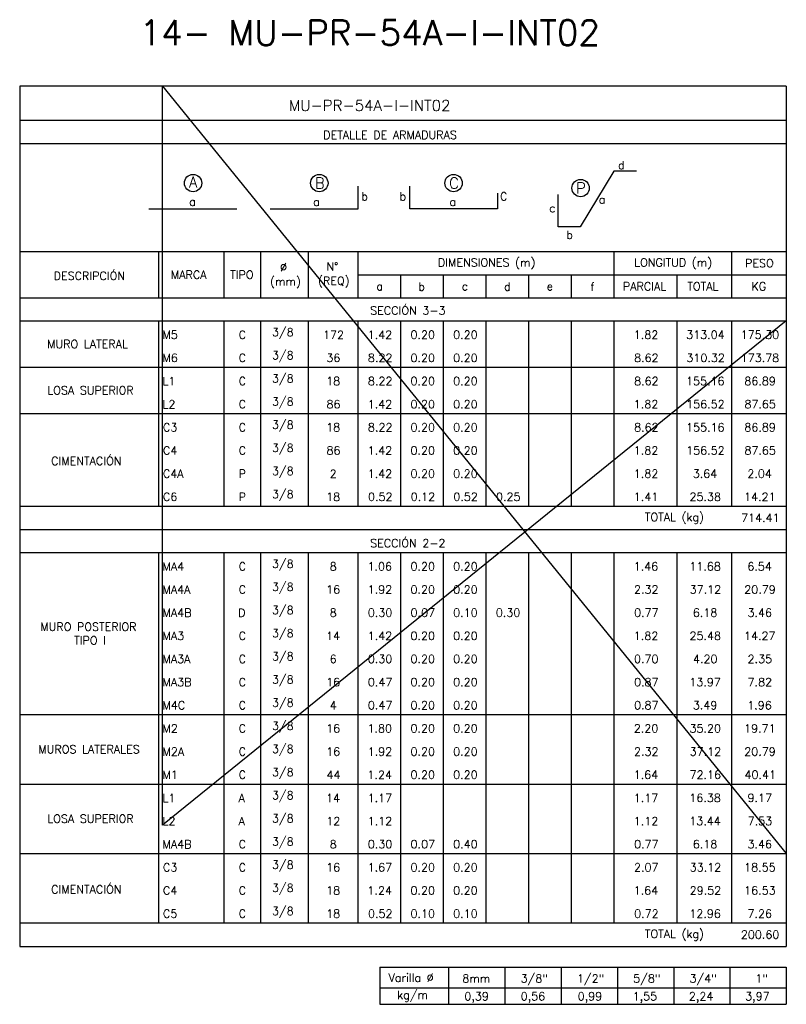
# Model space of a CAD drawing. Header units: metres. Extents: x -344 to 326, y 129 to 266.
# Tile 7 of 15: x -142 to -117, y 204 to 236. Entities that reach past the tile are written whole.
import ezdxf
from ezdxf.enums import TextEntityAlignment as Align

# ---------------------------------------------------------------- set-up
doc = ezdxf.new("R2010")
doc.units = ezdxf.units.M
for name, color, linetype in [('XREF-SE-CUADROS DE DESPIECE - HUAURA_PQT4$0$21', 3, 'Continuous'), ('XREF-SE-CUADROS DE DESPIECE - HUAURA_PQT4$0$21C', 3, 'Continuous'), ('XREF-SE-CUADROS DE DESPIECE - HUAURA_PQT4$0$23', 2, 'Continuous'), ('XREF-SE-CUADROS DE DESPIECE - HUAURA_PQT4$0$S-ANNO-TEXT', 7, 'Continuous'), ('XREF-SE-CUADROS DE DESPIECE - HUAURA_PQT4$0$S-LNWK-0006', 1, 'Continuous')]:
    doc.layers.add(name, color=color, linetype=linetype)
doc.styles.add('XREF-SE-CUADROS DE DESPIECE - HUAURA_PQT4$0$ROMANS-SP', font='romans.shx', dxfattribs={"width": 0.7})
doc.styles.add('XREF-SE-CUADROS DE DESPIECE - HUAURA_PQT4$0$TEGEPSA 100', font='romans.shx')

# ---------------------------------------------------------------- blocks, each defined once
blk = doc.blocks.new('XREF-SE-CUADROS DE DESPIECE - HUAURA_PQT4$0$ARM')
at = {"layer": 'XREF-SE-CUADROS DE DESPIECE - HUAURA_PQT4$0$21C'}
for centre in [(4.163, -1.297), (8.339, -1.297), (12.78, -1.297), (16.983, -1.462)]:
    blk.add_circle(centre, 0.288, dxfattribs=at)
at = {"layer": 'XREF-SE-CUADROS DE DESPIECE - HUAURA_PQT4$0$S-LNWK-0006'}
blk.add_line((2.697, -2.15), (5.606, -2.15), dxfattribs=at)
at = {"layer": 'XREF-SE-CUADROS DE DESPIECE - HUAURA_PQT4$0$S-LNWK-0006', "flags": 128}
blk.add_lwpolyline([(18.832, -0.906), (18.079, -0.906), (16.973, -2.743), (16.237, -2.744), (16.237, -1.676)], dxfattribs=at)
at = {"layer": 'XREF-SE-CUADROS DE DESPIECE - HUAURA_PQT4$0$S-LNWK-0006'}
blk.add_lwpolyline([(6.719, -2.15), (9.628, -2.15), (9.628, -1.399)], dxfattribs=at)
blk.add_lwpolyline([(14.238, -1.626), (14.238, -2.136, -0.414214), (14.225, -2.15), (11.329, -2.15), (11.329, -1.399)], format="xyb", dxfattribs=at)
at = {"layer": 'XREF-SE-CUADROS DE DESPIECE - HUAURA_PQT4$0$S-ANNO-TEXT', "style": 'XREF-SE-CUADROS DE DESPIECE - HUAURA_PQT4$0$TEGEPSA 100'}
for s, p in [('d', (18.44, -0.838)), ('b', (9.95, -1.871)), ('b', (11.214, -1.871)), ('C', (14.56, -1.871)), ('c', (16.154, -2.26)), ('b', (16.73, -3.145))]:
    blk.add_text(s, height=0.27, dxfattribs=at).set_placement(p, align=Align.RIGHT)
for s, height, p in [('A', 0.362, (4.164, -1.443)), ('B', 0.362, (8.353, -1.479)), ('C', 0.362, (12.794, -1.479)), ('P', 0.362, (16.997, -1.644)), ('a', 0.27, (4.146, -2.047)), ('a', 0.27, (8.246, -2.05)), ('a', 0.27, (12.758, -2.05)), ('a', 0.27, (17.694, -1.974))]:
    blk.add_text(s, height=height, dxfattribs=at).set_placement(p, align=Align.CENTER)
blk = doc.blocks.new('XREF-SE-CUADROS DE DESPIECE - HUAURA_PQT4')
at = {"color": 3}
for p, q in [((-54.195, 122.955), (-54.195, 121.424)), ((-52.029, 122.955), (-52.029, 121.424)), ((-50.816, 122.955), (-50.816, 121.424)), ((-49.246, 122.955), (-49.246, 121.424)), ((-47.597, 122.955), (-47.597, 121.424)), ((-39.13, 122.955), (-39.13, 121.424)), ((-35.234, 122.955), (-35.234, 121.424)), ((-47.597, 122.186), (-33.426, 122.186)), ((-46.185, 122.186), (-46.185, 121.424)), ((-44.774, 122.186), (-44.774, 121.424)), ((-43.363, 122.186), (-43.363, 121.424)), ((-41.952, 122.186), (-41.952, 121.424)), ((-40.541, 122.186), (-40.541, 121.424)), ((-37.043, 122.186), (-37.043, 121.424)), ((-58.785, 121.424), (-33.426, 121.424)), ((-58.785, 120.662), (-33.426, 120.662)), ((-54.195, 120.662), (-54.195, 114.533)), ((-52.029, 120.662), (-52.029, 114.533)), ((-50.816, 120.662), (-50.816, 114.533)), ((-49.246, 120.662), (-49.246, 114.533)), ((-47.597, 120.662), (-47.597, 114.533)), ((-46.185, 120.662), (-46.185, 114.533)), ((-44.774, 120.662), (-44.774, 114.533)), ((-43.363, 120.662), (-43.363, 114.533)), ((-41.952, 120.662), (-41.952, 114.533)), ((-40.541, 120.662), (-40.541, 114.533)), ((-39.13, 120.662), (-39.13, 114.533)), ((-37.043, 120.662), (-37.043, 116.831)), ((-35.234, 120.662), (-35.234, 114.533)), ((-58.785, 119.13), (-33.426, 119.13)), ((-58.785, 117.597), (-33.426, 117.597)), ((-58.785, 114.533), (-54.195, 114.533)), ((-54.195, 114.533), (-33.426, 114.533)), ((-58.785, 113.759), (-33.426, 113.759)), ((-58.785, 112.997), (-33.426, 112.997)), ((-54.195, 112.997), (-54.195, 100.738)), ((-52.029, 112.997), (-52.029, 100.738)), ((-50.816, 112.997), (-50.816, 100.738)), ((-49.246, 112.997), (-49.246, 100.738)), ((-47.597, 112.997), (-47.597, 100.738)), ((-46.185, 112.997), (-46.185, 100.738)), ((-44.774, 112.997), (-44.774, 100.738)), ((-43.363, 112.997), (-43.363, 100.738)), ((-41.952, 112.997), (-41.952, 100.738)), ((-40.541, 112.997), (-40.541, 100.738)), ((-39.13, 112.997), (-39.13, 100.738)), ((-37.043, 112.997), (-37.043, 100.738)), ((-35.234, 112.997), (-35.234, 100.738)), ((-58.785, 107.634), (-33.426, 107.634)), ((-58.785, 105.335), (-33.426, 105.335)), ((-58.785, 103.037), (-33.426, 103.037)), ((-58.785, 100.738), (-33.426, 100.738))]:
    blk.add_line(p, q, dxfattribs=at)
blk.add_line((-37.043, 116.831), (-37.043, 114.533))
at = {"layer": 'Defpoints'}
blk.add_lwpolyline([(-33.426, 120.662), (-54.062, 103.972), (-54.062, 128.426), (-33.426, 103.037)], dxfattribs=at)
at = {"layer": 'XREF-SE-CUADROS DE DESPIECE - HUAURA_PQT4$0$21'}
for p, q in [((-44.602, 99.275), (-44.602, 98.047)), ((-42.739, 99.275), (-42.739, 98.047)), ((-40.876, 99.275), (-40.876, 98.047)), ((-39.014, 99.275), (-39.014, 98.047)), ((-37.151, 99.275), (-37.151, 98.047)), ((-35.288, 99.275), (-35.288, 98.047)), ((-46.867, 98.587), (-33.426, 98.587))]:
    blk.add_line(p, q, dxfattribs=at)
at = {"layer": 'XREF-SE-CUADROS DE DESPIECE - HUAURA_PQT4$0$23'}
for p, q in [((-58.785, 128.426), (-58.785, 99.964)), ((-33.426, 128.426), (-33.426, 99.964)), ((-58.785, 122.955), (-33.426, 122.955)), ((-58.785, 99.964), (-33.426, 99.964)), ((-46.867, 99.275), (-46.867, 98.047)), ((-46.867, 99.275), (-33.426, 99.275)), ((-46.867, 99.275), (-46.867, 98.047)), ((-33.426, 99.275), (-33.426, 98.047)), ((-46.867, 98.047), (-33.426, 98.047))]:
    blk.add_line(p, q, dxfattribs=at)
for points in [[(-33.426, 128.426), (-58.785, 128.426)], [(-33.426, 127.289), (-58.785, 127.289)], [(-33.426, 126.519), (-58.785, 126.519)]]:
    blk.add_lwpolyline(points, dxfattribs=at)
blk.add_blockref('XREF-SE-CUADROS DE DESPIECE - HUAURA_PQT4$0$ARM', (-57.213, 126.519))
at = {"style": 'XREF-SE-CUADROS DE DESPIECE - HUAURA_PQT4$0$TEGEPSA 100'}
for s, p in [('Ø', (-50.172, 122.305)), ('N°', (-48.638, 122.328)), ('DIMENSIONES (m)', (-44.952, 122.459)), ('LONGITUD (m)', (-38.459, 122.459)), ('PESO', (-34.79, 122.436)), ('DESCRIPCIÓN', (-57.66, 122.016)), ('MARCA', (-53.783, 122.055)), ('TIPO', (-51.822, 122.055)), ('(mm)', (-50.5, 121.83)), ('(REQ)', (-48.913, 121.853)), ('a', (-46.987, 121.672)), ('b', (-45.598, 121.662)), ('c', (-44.161, 121.672)), ('d', (-42.763, 121.662)), ('e', (-41.352, 121.672)), ('f', (-39.906, 121.66)), ('PARCIAL', (-38.83, 121.67)), ('TOTAL', (-36.699, 121.67)), ('KG', (-34.577, 121.67)), ('M5', (-54.062, 120.069)), ('C', (-51.54, 120.068)), (' 3/8', (-50.625, 120.155)), ('172', (-48.751, 120.066)), ('1.42', (-47.274, 120.067)), ('0.20', (-45.857, 120.069)), ('0.20', (-44.446, 120.069)), ('1.82', (-38.47, 120.069)), ('313.04', (-36.736, 120.069)), ('175.30', (-34.933, 120.069)), ('MURO LATERAL', (-57.877, 119.761)), (' 3/8', (-50.625, 119.389)), ('M6', (-54.062, 119.303)), ('C', (-51.54, 119.302)), ('36', (-48.639, 119.303)), ('8.22', (-47.265, 119.303)), ('0.20', (-45.857, 119.303)), ('0.20', (-44.446, 119.303)), ('8.62', (-38.46, 119.303)), ('310.32', (-36.73, 119.303)), ('173.78', (-34.932, 119.303)), ('L1', (-54.062, 118.532)), ('C', (-51.54, 118.536)), (' 3/8', (-50.625, 118.623)), ('18', (-48.646, 118.536)), ('8.22', (-47.265, 118.536)), ('0.20', (-45.857, 118.536)), ('0.20', (-44.446, 118.536)), ('8.62', (-38.46, 118.536)), ('155.16', (-36.741, 118.536)), ('86.89', (-34.813, 118.536)), ('LOSA SUPERIOR', (-57.872, 118.229)), ('L2', (-54.062, 117.766)), ('C', (-51.54, 117.77)), (' 3/8', (-50.625, 117.857)), ('86', (-48.637, 117.77)), ('1.42', (-47.274, 117.768)), ('0.20', (-45.857, 117.77)), ('0.20', (-44.446, 117.77)), ('1.82', (-38.47, 117.77)), ('156.52', (-36.737, 117.77)), ('87.65', (-34.811, 117.77)), (' 3/8', (-50.625, 117.091)), ('C3', (-54.046, 117.004)), ('C', (-51.54, 117.004)), ('18', (-48.646, 117.004)), ('8.22', (-47.265, 117.004)), ('0.20', (-45.857, 117.004)), ('0.20', (-44.446, 117.004)), ('8.62', (-38.46, 117.004)), ('155.16', (-36.741, 117.004)), ('86.89', (-34.813, 117.004)), ('C4', (-54.046, 116.237)), ('C', (-51.54, 116.237)), (' 3/8', (-50.625, 116.325)), ('86', (-48.637, 116.238)), ('1.42', (-47.274, 116.236)), ('0.20', (-45.857, 116.238)), ('0.20', (-44.446, 116.238)), ('1.82', (-38.47, 116.238)), ('156.52', (-36.737, 116.238)), ('87.65', (-34.811, 116.238)), ('CIMENTACIÓN', (-57.744, 115.892)), ('C4A', (-54.046, 115.471)), ('P', (-51.541, 115.469)), (' 3/8', (-50.625, 115.559)), ('2', (-48.529, 115.468)), ('1.42', (-47.274, 115.47)), ('0.20', (-45.857, 115.472)), ('0.20', (-44.446, 115.472)), ('1.82', (-38.47, 115.472)), ('3.64', (-36.52, 115.472)), ('2.04', (-34.713, 115.472)), (' 3/8', (-50.625, 114.792)), ('C6', (-54.046, 114.706)), ('P', (-51.541, 114.703)), ('18', (-48.646, 114.706)), ('0.52', (-47.264, 114.706)), ('0.12', (-45.852, 114.706)), ('0.52', (-44.441, 114.706)), ('0.25', (-43.03, 114.706)), ('1.41', (-38.47, 114.704)), ('25.38', (-36.627, 114.706)), ('14.21', (-34.821, 114.704)), (' 3/8', (-50.625, 112.49)), ('MA4', (-54.062, 112.401)), ('C', (-51.54, 112.403)), ('8', (-48.529, 112.403)), ('1.06', (-47.278, 112.403)), ('0.20', (-45.857, 112.403)), ('0.20', (-44.446, 112.403)), ('1.46', (-38.473, 112.403)), ('11.68', (-36.633, 112.403)), ('6.54', (-34.712, 112.403)), ('MA4A', (-54.062, 111.635)), ('C', (-51.54, 111.637)), (' 3/8', (-50.625, 111.724)), ('16', (-48.647, 111.637)), ('1.92', (-47.274, 111.637)), ('0.20', (-45.857, 111.637)), ('0.20', (-44.446, 111.637)), ('2.32', (-38.463, 111.637)), ('37.12', (-36.622, 111.637)), ('20.79', (-34.816, 111.637)), ('MA4B', (-54.062, 110.869)), ('D', (-51.561, 110.867)), (' 3/8', (-50.625, 110.958)), ('8', (-48.529, 110.871)), ('0.30', (-47.268, 110.871)), ('0.07', (-45.854, 110.871)), ('0.10', (-44.446, 110.871)), ('0.30', (-43.035, 110.871)), ('0.77', (-38.461, 110.871)), ('6.18', (-36.518, 110.871)), ('3.46', (-34.709, 110.871)), ('MURO POSTERIOR', (-58.104, 110.407)), (' 3/8', (-50.625, 110.192)), ('TIPO I', (-56.983, 109.954)), ('MA3', (-54.062, 110.105)), ('C', (-51.54, 110.104)), ('14', (-48.649, 110.102)), ('1.42', (-47.274, 110.103)), ('0.20', (-45.857, 110.105)), ('0.20', (-44.446, 110.105)), ('1.82', (-38.47, 110.105)), ('25.48', (-36.627, 110.105)), ('14.27', (-34.823, 110.103)), ('MA3A', (-54.062, 109.339)), ('C', (-51.54, 109.338)), (' 3/8', (-50.625, 109.426)), ('6', (-48.532, 109.339)), ('0.30', (-47.268, 109.339)), ('0.20', (-45.857, 109.339)), ('0.20', (-44.446, 109.339)), ('0.70', (-38.463, 109.339)), ('4.20', (-36.513, 109.339)), ('2.35', (-34.706, 109.339)), ('MA3B', (-54.062, 108.573)), ('C', (-51.54, 108.572)), (' 3/8', (-50.625, 108.659)), ('16', (-48.647, 108.573)), ('0.47', (-47.266, 108.573)), ('0.20', (-45.857, 108.573)), ('0.20', (-44.446, 108.573)), ('0.87', (-38.461, 108.573)), ('13.97', (-36.632, 108.573)), ('7.82', (-34.706, 108.573)), (' 3/8', (-50.625, 107.893)), ('M4C', (-54.062, 107.806)), ('C', (-51.54, 107.806)), ('4', (-48.528, 107.804)), ('0.47', (-47.266, 107.807)), ('0.20', (-45.857, 107.807)), ('0.20', (-44.446, 107.807)), ('0.87', (-38.461, 107.807)), ('3.49', (-36.516, 107.807)), ('1.96', (-34.717, 107.807)), ('M2', (-54.062, 107.038)), ('C', (-51.54, 107.04)), (' 3/8', (-50.625, 107.127)), ('16', (-48.647, 107.04)), ('1.80', (-47.279, 107.04)), ('0.20', (-45.857, 107.04)), ('0.20', (-44.446, 107.04)), ('2.20', (-38.468, 107.04)), ('35.20', (-36.627, 107.04)), ('19.71', (-34.821, 107.04)), ('MUROS LATERALES', (-58.17, 106.35)), ('C', (-51.54, 106.274)), (' 3/8', (-50.625, 106.361)), ('16', (-48.647, 106.274)), ('1.92', (-47.274, 106.274)), ('0.20', (-45.857, 106.274)), ('0.20', (-44.446, 106.274)), ('2.32', (-38.463, 106.274)), ('37.12', (-36.622, 106.274)), ('20.79', (-34.816, 106.274)), ('M2A', (-54.062, 106.272)), ('M1', (-54.062, 105.505)), ('C', (-51.54, 105.508)), (' 3/8', (-50.625, 105.595)), ('44', (-48.636, 105.505)), ('1.24', (-47.28, 105.506)), ('0.20', (-45.857, 105.508)), ('0.20', (-44.446, 105.508)), ('1.64', (-38.475, 105.508)), ('72.16', (-36.625, 105.508)), ('40.41', (-34.808, 105.508)), ('L1', (-54.062, 104.738)), ('A', (-51.545, 104.739)), (' 3/8', (-50.625, 104.829)), ('14', (-48.649, 104.739)), ('1.17', (-47.276, 104.74)), ('1.17', (-38.471, 104.74)), ('16.38', (-36.633, 104.742)), ('9.17', (-34.706, 104.742)), ('LOSA SUPERIOR', (-57.872, 104.052)), (' 3/8', (-50.625, 104.063)), ('L2', (-54.062, 103.972)), ('A', (-51.545, 103.973)), ('12', (-48.643, 103.972)), ('1.12', (-47.274, 103.974)), ('1.12', (-38.47, 103.974)), ('13.44', (-36.635, 103.976)), ('7.53', (-34.704, 103.976)), ('MA4B', (-54.062, 103.207)), ('C', (-51.54, 103.209)), (' 3/8', (-50.625, 103.296)), ('8', (-48.529, 103.21)), ('0.30', (-47.268, 103.21)), ('0.07', (-45.854, 103.21)), ('0.40', (-44.446, 103.21)), ('0.77', (-38.461, 103.21)), ('6.18', (-36.518, 103.21)), ('3.46', (-34.709, 103.21)), ('C3', (-54.046, 102.444)), ('C', (-51.54, 102.443)), (' 3/8', (-50.625, 102.53)), ('16', (-48.647, 102.444)), ('1.67', (-47.276, 102.444)), ('0.20', (-45.857, 102.444)), ('0.20', (-44.446, 102.444)), ('2.07', (-38.465, 102.444)), ('33.12', (-36.622, 102.444)), ('18.55', (-34.82, 102.444)), ('CIMENTACIÓN', (-57.744, 101.714)), (' 3/8', (-50.625, 101.764)), ('C4', (-54.046, 101.677)), ('C', (-51.54, 101.677)), ('18', (-48.646, 101.677)), ('1.24', (-47.28, 101.675)), ('0.20', (-45.857, 101.677)), ('0.20', (-44.446, 101.677)), ('1.64', (-38.475, 101.677)), ('29.52', (-36.623, 101.677)), ('16.53', (-34.82, 101.677)), ('C5', (-54.046, 100.911)), ('C', (-51.54, 100.911)), (' 3/8', (-50.625, 100.998)), ('18', (-48.646, 100.911)), ('0.52', (-47.264, 100.911)), ('0.10', (-45.857, 100.911)), ('0.10', (-44.446, 100.911)), ('0.72', (-38.459, 100.911)), ('12.96', (-36.633, 100.911)), ('7.26', (-34.709, 100.911))]:
    blk.add_text(s, height=0.27, dxfattribs=at).set_placement(p)
at = {"layer": 'Defpoints', "style": 'XREF-SE-CUADROS DE DESPIECE - HUAURA_PQT4$0$ROMANS-SP'}
blk.add_text('14- MU-PR-54A-I-INT02', height=0.83433, dxfattribs=at).set_placement((-54.82, 129.781))
at = {"layer": 'XREF-SE-CUADROS DE DESPIECE - HUAURA_PQT4$0$23', "style": 'XREF-SE-CUADROS DE DESPIECE - HUAURA_PQT4$0$TEGEPSA 100'}
for s, p in [('SECCIÓN 3-3', (-47.189, 120.869)), ('TOTAL (kg)', (-38.104, 114.036)), ('714.41', (-34.921, 114.011)), ('SECCIÓN 2-2', (-47.19, 113.17)), ('TOTAL (kg)', (-38.104, 100.242)), ('200.60', (-34.927, 100.217))]:
    blk.add_text(s, height=0.27, dxfattribs=at).set_placement(p)
at = {"layer": 'XREF-SE-CUADROS DE DESPIECE - HUAURA_PQT4$0$S-ANNO-TEXT', "color": 4, "style": 'XREF-SE-CUADROS DE DESPIECE - HUAURA_PQT4$0$TEGEPSA 100'}
blk.add_text('MU-PR-54A-I-INT02', height=0.36233, dxfattribs=at).set_placement((-49.877, 127.609))
at = {"layer": 'XREF-SE-CUADROS DE DESPIECE - HUAURA_PQT4$0$S-ANNO-TEXT', "style": 'XREF-SE-CUADROS DE DESPIECE - HUAURA_PQT4$0$TEGEPSA 100'}
for s, height, p in [('DETALLE DE ARMADURAS', 0.27006, (-48.743, 126.68)), ('Varilla %%C', 0.27, (-46.582, 98.791)), ('3/8"', 0.27, (-42.214, 98.766)), ('1/2"', 0.27, (-40.351, 98.766)), ('5/8"', 0.27, (-38.489, 98.766)), ('3/4"', 0.27, (-36.626, 98.766)), ('8mm', 0.27, (-44.142, 98.766)), ('1"', 0.27, (-34.447, 98.766)), ('kg/m', 0.27, (-46.296, 98.221)), ('0,39', 0.27, (-44.075, 98.176)), ('0,56', 0.27, (-42.213, 98.176)), ('0,99', 0.27, (-40.328, 98.176)), ('1,55', 0.27, (-38.51, 98.176)), ('2,24', 0.27, (-36.647, 98.176)), ('3,97', 0.27, (-34.785, 98.176))]:
    blk.add_text(s, height=height, dxfattribs=at).set_placement(p)

msp = doc.modelspace()

# ---------------------------------------------------------------- block references
msp.add_blockref('XREF-SE-CUADROS DE DESPIECE - HUAURA_PQT4', (-83.359, 105.83))

doc.saveas('drawing.dxf')
